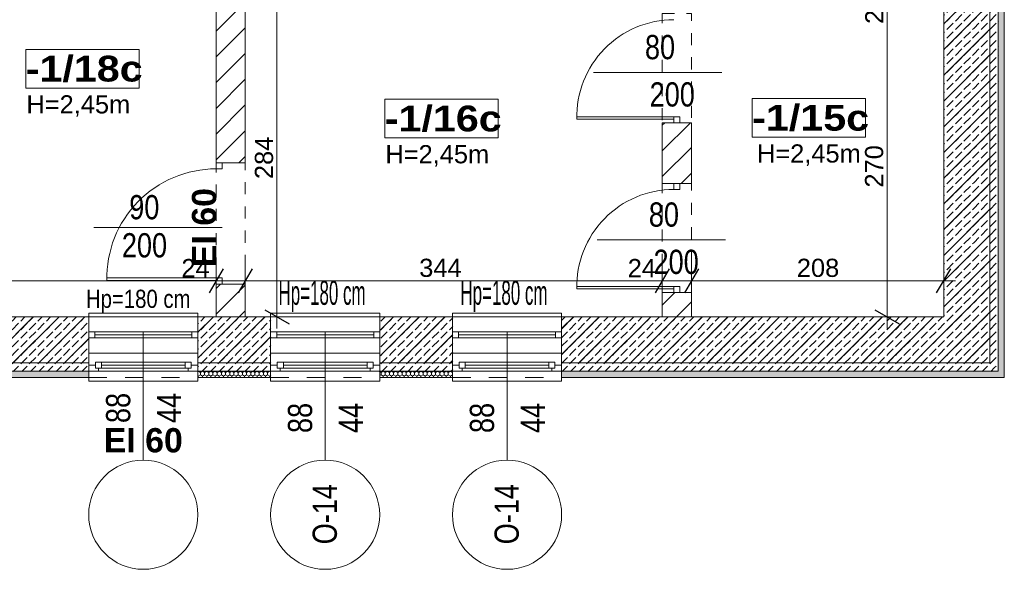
# Model space of a CAD drawing. Header units: centimetres. Extents: x 18292 to 3593338517, y 11794 to 62103.
# Tile 87 of 147: x 898358037 to 898358849, y 56526 to 56979. Entities that reach past the tile are written whole.
import ezdxf

# ---------------------------------------------------------------- set-up
doc = ezdxf.new("R2010")
doc.units = ezdxf.units.CM
doc.header["$MEASUREMENT"] = 0
doc.linetypes.add('1 LINIA PRZERYWANA', pattern=[30, 15, -15])
doc.linetypes.add('Dashed-002', pattern=[20, 10, -10])
for name, color, linetype in [('410-Fundamenty', 7, 'Continuous'), ('500-opisy p.poż', 7, 'Continuous'), ('MF-NR', 7, 'Continuous'), ('MF_AREA_BLOCK', 7, 'Continuous'), ('MF_KRESKOWANIE', 7, 'Continuous'), ('MF_NR', 7, 'Continuous'), ('MF_OKNA', 7, 'Continuous'), ('MF_OKNA opisy', 7, 'Continuous'), ('MF_OPISY', 7, 'Continuous'), ('MF_przerywana', 7, 'Continuous'), ('MF_SCIANY_KONSTR', 7, 'Continuous'), ('MF_WIDOK', 7, 'Continuous'), ('MF_WYM_DUŻE', 7, 'Continuous')]:
    doc.layers.add(name, color=color, linetype=linetype)
doc.styles.add('GENERATED_STYLE_2', font='txt')
doc.styles.add('GENERATED_STYLE_5', font='txt')
doc.styles.add('GENERATED_STYLE_6', font='txt')
doc.dimstyles.new('GENERATED_STYLE__5', dxfattribs={"dimtxt": 15, "dimasz": 15.2, "dimexe": 0.18, "dimexo": 0.0625, "dimgap": 0.09, "dimtad": 1, "dimdec": 0, "dimzin": 0, "dimdsep": 46, "dimtxsty": 'GENERATED_STYLE_2', "dimblk": 'ARROWHEAD_2', "dimblk1": 'ARROWHEAD_2', "dimblk2": 'ARROWHEAD_2', "dimcen": 0.09, "dimse1": 1, "dimse2": 1, "dimclrd": 7, "dimclre": 7, "dimclrt": 7, "dimadec": 0, "dimazin": 0, "dimtfac": 1, "dimtdec": 4, "dimtmove": 0, "dimatfit": 3, "dimfxl": 0, "dimtolj": 1, "dimtzin": 0, "dimarcsym": 0})
doc.dimstyles.new('GENERATED_STYLE__7', dxfattribs={"dimtxt": 15, "dimasz": 15.2, "dimexe": 0.18, "dimexo": 0.0625, "dimgap": 0.09, "dimtad": 1, "dimtih": 1, "dimtoh": 1, "dimdec": 0, "dimzin": 0, "dimdsep": 46, "dimtxsty": 'GENERATED_STYLE_2', "dimblk": 'ARROWHEAD_2', "dimblk1": 'ARROWHEAD_2', "dimblk2": 'ARROWHEAD_2', "dimcen": 0.09, "dimse1": 1, "dimse2": 1, "dimclrd": 7, "dimclre": 7, "dimclrt": 7, "dimadec": 0, "dimazin": 0, "dimtfac": 1, "dimtdec": 4, "dimtmove": 0, "dimatfit": 3, "dimfxl": 0, "dimtolj": 1, "dimtzin": 0, "dimarcsym": 0})
pattern_1 = [(45, (903196041.254, 3898003.605), (-10.606601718, 10.606601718), [])]
pattern_2 = [(90, (903196041.2538, 3898003.6053), (-3.4641016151, 0), [2, -4]), (90, (903196039.5217, 3898006.6053), (-3.4641016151, 0), [2, -4]), (150, (903196041.2538, 3898005.6053), (1.7320508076, 3), [2, -4]), (150, (903196037.7897, 3898005.6053), (1.7320508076, 3), [2, -4]), (210, (903196041.2538, 3898003.6053), (-1.7320508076, 3), [2, -4]), (210, (903196037.7897, 3898003.6053), (-1.7320508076, 3), [2, -4])]
pattern_3 = [(45, (903196041.254, 3898003.605), (-7.071067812, 7.071067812), [7.5, -2.5]), (45, (903196041.254, 3898010.676), (-7.071067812, 7.071067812), [7.5, -2.5])]

# ---------------------------------------------------------------- blocks, each defined once
blk = doc.blocks.new('*D377', base_point=(903196041.25, 3898003.61))
at = {"layer": 'MF_WYM_DUŻE', "color": 7, "linetype": 'Continuous', "lineweight": 13}
for p, q in [((898358767.29, 57004.49), (898358737.29, 57004.49)), ((898358752.29, 56734.49), (898358752.29, 57004.49)), ((898358767.29, 56734.49), (898358737.29, 56734.49)), ((898358752.29, 56724.71), (898358752.29, 56734.49))]:
    blk.add_line(p, q, dxfattribs=at)
at = {"layer": 'MF_WYM_DUŻE', "color": 7, "linetype": 'Continuous', "lineweight": 25}
for p, q in [((898358742.29, 57010.27), (898358762.29, 56998.72)), ((898358742.29, 56740.27), (898358762.29, 56728.72))]:
    blk.add_line(p, q, dxfattribs=at)
at = {"layer": 'MF_WYM_DUŻE', "color": 7, "lineweight": 13, "char_height": 15, "attachment_point": 7, "rotation": 90, "style": 'GENERATED_STYLE_2'}
for s, insert in [('\\A1;{\\pql;\\fArial|b0|i0|c238|p38;24}', (898358749.29, 56975.95)), ('\\A1;{\\pql;\\fArial|b0|i0|c238|p38;270}', (898358749.29, 56841.04))]:
    blk.add_mtext(s, dxfattribs=dict(at, insert=insert))
blk = doc.blocks.new('ARROWHEAD_2')
at = {"color": 0, "linetype": 'Continuous', "lineweight": 0}
for p, q in [((-0.378, -0.655), (0.378, 0.655)), ((0, 0), (-1, 0))]:
    blk.add_line(p, q, dxfattribs=at)
blk = doc.blocks.new('*D383', base_point=(903196041.25, 3898003.61))
at = {"layer": 'MF_WYM_DUŻE', "color": 7, "linetype": 'Continuous', "lineweight": 13}
for p, q in [((898357622.97, 56749.13), (898357622.97, 56779.13)), ((898358198.97, 56749.13), (898358198.97, 56779.13)), ((898357622.97, 56764.13), (898358198.97, 56764.13))]:
    blk.add_line(p, q, dxfattribs=at)
at = {"layer": 'MF_WYM_DUŻE', "color": 7, "linetype": 'Continuous', "lineweight": 25}
for p, q in [((898357628.74, 56774.13), (898357617.19, 56754.13)), ((898358204.74, 56774.13), (898358193.19, 56754.13))]:
    blk.add_line(p, q, dxfattribs=at)
at = {"layer": 'MF_WYM_DUŻE', "color": 7, "lineweight": 13, "char_height": 15, "attachment_point": 7, "style": 'GENERATED_STYLE_2'}
for s, insert in [('\\A1;{\\pql;\\fArial|b0|i0|c238|p38;576}', (898357882.51, 56767.13)), ('\\A1;{\\pql;\\fArial|b0|i0|c238|p38;24}', (898358170.42, 56767.13))]:
    blk.add_mtext(s, dxfattribs=dict(at, insert=insert))
blk = doc.blocks.new('*D384', base_point=(903196041.25, 3898003.61))
at = {"layer": 'MF_WYM_DUŻE', "color": 7, "linetype": 'Continuous', "lineweight": 13}
for p, q in [((898358198.97, 56749.13), (898358198.97, 56779.13)), ((898358222.97, 56749.13), (898358222.97, 56779.13)), ((898358198.97, 56764.13), (898358222.97, 56764.13))]:
    blk.add_line(p, q, dxfattribs=at)
at = {"layer": 'MF_WYM_DUŻE', "color": 7, "linetype": 'Continuous', "lineweight": 25}
for p, q in [((898358204.74, 56774.13), (898358193.19, 56754.13)), ((898358228.74, 56774.13), (898358217.19, 56754.13))]:
    blk.add_line(p, q, dxfattribs=at)
blk = doc.blocks.new('*D385', base_point=(903196041.25, 3898003.61))
at = {"layer": 'MF_WYM_DUŻE', "color": 7, "linetype": 'Continuous', "lineweight": 13}
for p, q in [((898358222.97, 56749.13), (898358222.97, 56779.13)), ((898358566.97, 56749.13), (898358566.97, 56779.13)), ((898358222.97, 56764.13), (898358566.97, 56764.13))]:
    blk.add_line(p, q, dxfattribs=at)
at = {"layer": 'MF_WYM_DUŻE', "color": 7, "linetype": 'Continuous', "lineweight": 25}
for p, q in [((898358228.74, 56774.13), (898358217.19, 56754.13)), ((898358572.74, 56774.13), (898358561.19, 56754.13))]:
    blk.add_line(p, q, dxfattribs=at)
at = {"layer": 'MF_WYM_DUŻE', "color": 7, "lineweight": 13, "char_height": 15, "attachment_point": 7, "style": 'GENERATED_STYLE_2'}
for s, insert in [('\\A1;{\\pql;\\fArial|b0|i0|c238|p38;344}', (898358366.51, 56767.13)), ('\\A1;{\\pql;\\fArial|b0|i0|c238|p38;24}', (898358538.42, 56767.13))]:
    blk.add_mtext(s, dxfattribs=dict(at, insert=insert))
blk = doc.blocks.new('*D386', base_point=(903196041.25, 3898003.61))
at = {"layer": 'MF_WYM_DUŻE', "color": 7, "linetype": 'Continuous', "lineweight": 13}
for p, q in [((898358566.97, 56749.13), (898358566.97, 56779.13)), ((898358590.97, 56749.13), (898358590.97, 56779.13)), ((898358566.97, 56764.13), (898358590.97, 56764.13))]:
    blk.add_line(p, q, dxfattribs=at)
at = {"layer": 'MF_WYM_DUŻE', "color": 7, "linetype": 'Continuous', "lineweight": 25}
for p, q in [((898358572.74, 56774.13), (898358561.19, 56754.13)), ((898358596.74, 56774.13), (898358585.19, 56754.13))]:
    blk.add_line(p, q, dxfattribs=at)
blk = doc.blocks.new('*D387', base_point=(903196041.25, 3898003.61))
at = {"layer": 'MF_WYM_DUŻE', "color": 7, "linetype": 'Continuous', "lineweight": 13}
for p, q in [((898358590.97, 56749.13), (898358590.97, 56779.13)), ((898358798.97, 56749.13), (898358798.97, 56779.13)), ((898358590.97, 56764.13), (898358798.97, 56764.13)), ((898358798.97, 56764.13), (898358808.75, 56764.13))]:
    blk.add_line(p, q, dxfattribs=at)
at = {"layer": 'MF_WYM_DUŻE', "color": 7, "linetype": 'Continuous', "lineweight": 25}
for p, q in [((898358596.74, 56774.13), (898358585.19, 56754.13)), ((898358793.19, 56754.13), (898358804.74, 56774.13))]:
    blk.add_line(p, q, dxfattribs=at)
at = {"layer": 'MF_WYM_DUŻE', "color": 7, "lineweight": 13, "insert": (898358677.89, 56767.13), "char_height": 15, "attachment_point": 7, "style": 'GENERATED_STYLE_2'}
blk.add_mtext('\\A1;{\\pql;\\fArial|b0|i0|c238|p38;208}', dxfattribs=at)
blk = doc.blocks.new('*D388', base_point=(903196041.25, 3898003.61))
at = {"layer": 'MF_WYM_DUŻE', "color": 7, "linetype": 'Continuous', "lineweight": 25}
for p, q in [((898358239.19, 57024.27), (898358259.19, 57012.72)), ((898358239.19, 56740.27), (898358259.19, 56728.72))]:
    blk.add_line(p, q, dxfattribs=at)
at = {"layer": 'MF_WYM_DUŻE', "color": 7, "linetype": 'Continuous', "lineweight": 13}
for p, q in [((898358264.19, 57018.49), (898358234.19, 57018.49)), ((898358249.19, 56734.49), (898358249.19, 57018.49)), ((898358264.19, 56734.49), (898358234.19, 56734.49)), ((898358249.19, 56724.71), (898358249.19, 56734.49))]:
    blk.add_line(p, q, dxfattribs=at)
at = {"layer": 'MF_WYM_DUŻE', "color": 7, "lineweight": 13, "char_height": 15, "attachment_point": 7, "rotation": 90, "style": 'GENERATED_STYLE_2'}
for s, insert in [('\\A1;{\\pql;\\fArial|b0|i0|c238|p38;10}', (898358246.19, 56989.95)), ('\\A1;{\\pql;\\fArial|b0|i0|c238|p38;284}', (898358246.19, 56848.04))]:
    blk.add_mtext(s, dxfattribs=dict(at, insert=insert))
blk = doc.blocks.new('Okno 21')
at = {"layer": '410-Fundamenty', "color": 5, "linetype": 'Continuous', "lineweight": 13}
for p, q in [((-45, 40), (-45, 43)), ((-45, 43), (45, 43)), ((45, 43), (45, 40)), ((-45, 0), (-39.5, 0)), ((-39.5, 2.5), (-34.5, 2.5)), ((-39.5, -2.5), (-39.5, 2.5)), ((-39.5, 0), (-39.5, -2.5)), ((-34.5, 2.5), (34.5, 2.5)), ((-34.5, 2.5), (-34.5, -2.5)), ((-34.5, 2.5), (34.5, 2.5)), ((-34.5, 0), (34.5, 0)), ((34.5, -2.5), (34.5, 2.5)), ((34.5, 2.5), (39.5, 2.5)), ((39.5, 2.5), (39.5, -2.5)), ((39.5, -2.5), (39.5, 0)), ((39.5, 0), (45, 0)), ((-37, -5), (-45, -5)), ((-39.5, -2.5), (-37, -2.5)), ((-34.5, -2.5), (-39.5, -2.5)), ((-37, -2.5), (-37, -5)), ((37, -5), (-37, -5)), ((34.5, -2.5), (-34.5, -2.5)), ((39.5, -2.5), (34.5, -2.5)), ((37, -5), (37, -2.5)), ((37, -2.5), (39.5, -2.5)), ((45, -5), (37, -5)), ((-45, -10), (-45, -13)), ((-45, -13), (45, -13)), ((45, -13), (45, -10))]:
    blk.add_line(p, q, dxfattribs=at)
at = {"layer": '410-Fundamenty', "color": 5, "linetype": '1 LINIA PRZERYWANA', "lineweight": 13}
for p, q in [((-45, 40), (45, 40)), ((-45, -10), (45, -10))]:
    blk.add_line(p, q, dxfattribs=at)
at = {"layer": '410-Fundamenty', "color": 7, "linetype": 'Continuous', "lineweight": 13}
for p, q in [((-45, 15), (-45, 40)), ((45, 15), (45, 40)), ((-45, 10), (-45, 15)), ((-45, 0), (-45, 10)), ((45, 10), (45, 15)), ((45, 0), (45, 10)), ((-45, -5), (-45, 0)), ((-45, -5), (-45, 0)), ((45, -5), (45, 0)), ((45, -5), (45, 0)), ((-45, -10), (-45, -5)), ((45, -10), (45, -5))]:
    blk.add_line(p, q, dxfattribs=at)
blk = doc.blocks.new('Okno 21_2')
at = {"layer": '410-Fundamenty', "color": 7, "linetype": 'Continuous', "lineweight": 13}
for p, q in [((-45, 40), (-45, 43)), ((-45, 43), (45, 43)), ((45, 43), (45, 40)), ((-45, 15), (-45, 40)), ((45, 15), (45, 40)), ((-45, 10), (-45, 15)), ((-45, 0), (-45, 10)), ((45, 10), (45, 15)), ((45, 0), (45, 10)), ((-45, 0), (-39.5, 0)), ((-45, -5), (-45, 0)), ((-45, -5), (-45, 0)), ((-39.5, 2.5), (-34.5, 2.5)), ((-39.5, -2.5), (-39.5, 2.5)), ((-39.5, 0), (-39.5, -2.5)), ((-34.5, 2.5), (34.5, 2.5)), ((-34.5, 2.5), (-34.5, -2.5)), ((-34.5, 2.5), (34.5, 2.5)), ((-34.5, 0), (34.5, 0)), ((34.5, -2.5), (34.5, 2.5)), ((34.5, 2.5), (39.5, 2.5)), ((39.5, 2.5), (39.5, -2.5)), ((39.5, -2.5), (39.5, 0)), ((39.5, 0), (45, 0)), ((45, -5), (45, 0)), ((45, -5), (45, 0)), ((-37, -5), (-45, -5)), ((-45, -10), (-45, -5)), ((-39.5, -2.5), (-37, -2.5)), ((-34.5, -2.5), (-39.5, -2.5)), ((-37, -2.5), (-37, -5)), ((37, -5), (-37, -5)), ((34.5, -2.5), (-34.5, -2.5)), ((39.5, -2.5), (34.5, -2.5)), ((37, -5), (37, -2.5)), ((37, -2.5), (39.5, -2.5)), ((45, -5), (37, -5)), ((45, -10), (45, -5)), ((-45, -10), (-45, -13)), ((-45, -13), (45, -13)), ((45, -13), (45, -10))]:
    blk.add_line(p, q, dxfattribs=at)
at = {"layer": '410-Fundamenty', "color": 7, "linetype": '1 LINIA PRZERYWANA', "lineweight": 13}
for p, q in [((-45, 40), (45, 40)), ((-45, -10), (45, -10))]:
    blk.add_line(p, q, dxfattribs=at)

msp = doc.modelspace()

# ---------------------------------------------------------------- hatches: boundary and pattern name
at = {"layer": '410-Fundamenty', "linetype": 'Continuous', "lineweight": 0, "true_color": 0x000000}
h = msp.add_hatch(dxfattribs=at)
h.set_pattern_fill('beton_0006', color=18, style=0, pattern_type=2)
h.set_pattern_definition(pattern_3)
h.paths.add_polyline_path([(898358798.97, 56734.49), (898358823.97, 56709.49), (898358823.97, 57357.49), (898358798.97, 57357.49)])
h = msp.add_hatch(dxfattribs=at)
h.set_pattern_fill('beton_0006', color=18, style=0, pattern_type=2)
h.set_pattern_definition(pattern_3)
h.paths.add_polyline_path([(898358823.97, 57357.49), (898358823.97, 56709.49), (898358828.97, 56704.49), (898358828.97, 57357.49)])
h = msp.add_hatch(dxfattribs=at)
h.set_pattern_fill('beton_0006', color=18, style=0, pattern_type=2)
h.set_pattern_definition(pattern_3)
h.paths.add_polyline_path([(898358828.97, 57357.49), (898358828.97, 56704.49), (898358843.97, 56689.49), (898358843.97, 57357.49)])
h = msp.add_hatch(dxfattribs=at)
h.set_pattern_fill('Styropian_0006', color=18, style=0, pattern_type=2)
h.set_pattern_definition(pattern_2)
h.paths.add_polyline_path([(898358843.97, 56689.49), (898358848.97, 56684.49), (898358848.97, 57357.49), (898358843.97, 57357.49)])
h = msp.add_hatch(dxfattribs=at)
h.set_pattern_fill('beton_0006', color=18, style=0, pattern_type=2)
h.set_pattern_definition(pattern_3)
h.paths.add_polyline_path([(898358093.97, 56734.49), (898357572.97, 56734.49), (898357597.97, 56709.49), (898358093.97, 56709.49)])
h = msp.add_hatch(dxfattribs=at)
h.set_pattern_fill('beton_0006', color=18, style=0, pattern_type=2)
h.set_pattern_definition(pattern_3)
h.paths.add_polyline_path([(898358183.97, 56734.49), (898358183.97, 56709.49), (898358243.97, 56709.49), (898358243.97, 56734.49)])
h = msp.add_hatch(dxfattribs=at)
h.set_pattern_fill('beton_0006', color=18, style=0, pattern_type=2)
h.set_pattern_definition(pattern_3)
h.paths.add_polyline_path([(898358333.97, 56709.49), (898358393.97, 56709.49), (898358393.97, 56734.49), (898358333.97, 56734.49)])
h = msp.add_hatch(dxfattribs=at)
h.set_pattern_fill('beton_0006', color=18, style=0, pattern_type=2)
h.set_pattern_definition(pattern_3)
h.paths.add_polyline_path([(898358483.97, 56734.49), (898358483.97, 56709.49), (898358823.97, 56709.49), (898358798.97, 56734.49)])
h = msp.add_hatch(dxfattribs=at)
h.set_pattern_fill('beton_0006', color=18, style=0, pattern_type=2)
h.set_pattern_definition(pattern_3)
h.paths.add_polyline_path([(898357597.97, 56709.49), (898357602.97, 56704.49), (898358093.97, 56704.49), (898358093.97, 56709.49)])
h = msp.add_hatch(dxfattribs=at)
h.set_pattern_fill('beton_0006', color=18, style=0, pattern_type=2)
h.set_pattern_definition(pattern_3)
h.paths.add_polyline_path([(898357602.97, 56704.49), (898357617.97, 56689.49), (898358093.97, 56689.49), (898358093.97, 56704.49)])
h = msp.add_hatch(dxfattribs=at)
h.set_pattern_fill('beton_0006', color=18, style=0, pattern_type=2)
h.set_pattern_definition(pattern_3)
h.paths.add_polyline_path([(898358183.97, 56704.49), (898358243.97, 56704.49), (898358243.97, 56709.49), (898358183.97, 56709.49)])
h = msp.add_hatch(dxfattribs=at)
h.set_pattern_fill('beton_0006', color=18, style=0, pattern_type=2)
h.set_pattern_definition(pattern_3)
h.paths.add_polyline_path([(898358183.97, 56689.49), (898358243.97, 56689.49), (898358243.97, 56704.49), (898358183.97, 56704.49)])
h = msp.add_hatch(dxfattribs=at)
h.set_pattern_fill('beton_0006', color=18, style=0, pattern_type=2)
h.set_pattern_definition(pattern_3)
h.paths.add_polyline_path([(898358333.97, 56704.49), (898358393.97, 56704.49), (898358393.97, 56709.49), (898358333.97, 56709.49)])
h = msp.add_hatch(dxfattribs=at)
h.set_pattern_fill('beton_0006', color=18, style=0, pattern_type=2)
h.set_pattern_definition(pattern_3)
h.paths.add_polyline_path([(898358333.97, 56689.49), (898358393.97, 56689.49), (898358393.97, 56704.49), (898358333.97, 56704.49)])
h = msp.add_hatch(dxfattribs=at)
h.set_pattern_fill('beton_0006', color=18, style=0, pattern_type=2)
h.set_pattern_definition(pattern_3)
h.paths.add_polyline_path([(898358483.97, 56704.49), (898358828.97, 56704.49), (898358823.97, 56709.49), (898358483.97, 56709.49)])
h = msp.add_hatch(dxfattribs=at)
h.set_pattern_fill('beton_0006', color=18, style=0, pattern_type=2)
h.set_pattern_definition(pattern_3)
h.paths.add_polyline_path([(898358483.97, 56689.49), (898358843.97, 56689.49), (898358828.97, 56704.49), (898358483.97, 56704.49)])
h = msp.add_hatch(dxfattribs=at)
h.set_pattern_fill('Styropian_0006', color=18, style=0, pattern_type=2)
h.set_pattern_definition(pattern_2)
h.paths.add_polyline_path([(898357617.97, 56689.49), (898357622.97, 56684.49), (898358093.97, 56684.49), (898358093.97, 56689.49)])
h = msp.add_hatch(dxfattribs=at)
h.set_pattern_fill('Styropian_0006', color=18, style=0, pattern_type=2)
h.set_pattern_definition(pattern_2)
h.paths.add_polyline_path([(898358183.97, 56689.49), (898358183.97, 56684.49), (898358243.97, 56684.49), (898358243.97, 56689.49)])
h = msp.add_hatch(dxfattribs=at)
h.set_pattern_fill('Styropian_0006', color=18, style=0, pattern_type=2)
h.set_pattern_definition(pattern_2)
h.paths.add_polyline_path([(898358333.97, 56689.49), (898358333.97, 56684.49), (898358393.97, 56684.49), (898358393.97, 56689.49)])
h = msp.add_hatch(dxfattribs=at)
h.set_pattern_fill('Styropian_0006', color=18, style=0, pattern_type=2)
h.set_pattern_definition(pattern_2)
h.paths.add_polyline_path([(898358483.97, 56689.49), (898358483.97, 56684.49), (898358848.97, 56684.49), (898358843.97, 56689.49)])
at = {"layer": 'MF_KRESKOWANIE', "linetype": 'Continuous', "lineweight": 13}
h = msp.add_hatch(dxfattribs=at)
h.set_pattern_fill('bloczki_ceramiczne_0006', color=250, style=0, pattern_type=2)
h.set_pattern_definition(pattern_1)
h.paths.add_polyline_path([(898357596.97, 57320.49), (898357572.97, 57320.49), (898357572.97, 56720.49), (898357369.97, 56720.49), (898356920.97, 56720.49), (898356920.97, 56696.49), (898356968.97, 56696.49), (898356968.97, 56596.49), (898356992.97, 56596.49), (898356992.97, 56696.49), (898357369.97, 56696.49), (898357572.97, 56696.49), (898357572.97, 56678.49), (898357610.97, 56678.49), (898357610.97, 56696.49), (898358093.97, 56696.49), (898358093.97, 56734.49), (898357622.97, 56734.49), (898357622.97, 56736.49), (898357622.97, 58082.49), (898357622.97, 58507.49), (898357622.97, 58521.49), (898358198.97, 58521.49), (898358198.97, 58545.49), (898357622.97, 58545.49), (898356728.97, 58545.49), (898356728.97, 58521.49), (898357598.97, 58521.49), (898357598.97, 58507.49), (898357598.97, 57320.49)])
h = msp.add_hatch(dxfattribs=at)
h.set_pattern_fill('bloczki_ceramiczne_0006', color=250, style=0, pattern_type=2)
h.set_pattern_definition(pattern_1)
h.paths.add_polyline_path([(898358566.97, 56734.49), (898358483.97, 56734.49), (898358483.97, 56696.49), (898358836.97, 56696.49), (898358836.97, 56864.49), (898358836.97, 56892.49), (898358836.97, 57144.49), (898358836.97, 57192.49), (898358836.97, 57357.49), (898358798.97, 57357.49), (898358798.97, 57192.49), (898358798.97, 57144.49), (898358798.97, 57044.49), (898358798.97, 56892.49), (898358798.97, 56864.49), (898358798.97, 56742.49), (898358798.97, 56734.49), (898358590.97, 56734.49), (898358590.97, 56754.49), (898358566.97, 56754.49)])
h = msp.add_hatch(dxfattribs=at)
h.set_pattern_fill('bloczki_ceramiczne_0006', color=250, style=0, pattern_type=2)
h.set_pattern_definition(pattern_1)
h.paths.add_polyline_path([(898358198.97, 57329.49), (898358198.97, 56861.49), (898358222.97, 56861.49), (898358222.97, 57028.49), (898358222.97, 57042.49), (898358222.97, 57329.49)])
h = msp.add_hatch(dxfattribs=at)
h.set_pattern_fill('bloczki_ceramiczne_0006', color=250, style=0, pattern_type=2)
h.set_pattern_definition(pattern_1)
h.paths.add_polyline_path([(898358566.97, 56844.49), (898358590.97, 56844.49), (898358590.97, 56894.49), (898358566.97, 56894.49)])
h = msp.add_hatch(dxfattribs=at)
h.set_pattern_fill('bloczki_ceramiczne_0006', color=250, style=0, pattern_type=2)
h.set_pattern_definition(pattern_1)
h.paths.add_polyline_path([(898358198.97, 56734.49), (898358222.97, 56734.49), (898358222.97, 56761.49), (898358198.97, 56761.49)])
h = msp.add_hatch(dxfattribs=at)
h.set_pattern_fill('bloczki_ceramiczne_0006', color=250, style=0, pattern_type=2)
h.set_pattern_definition(pattern_1)
h.paths.add_polyline_path([(898358243.97, 56734.49), (898358183.97, 56734.49), (898358183.97, 56696.49), (898358243.97, 56696.49)])
h = msp.add_hatch(dxfattribs=at)
h.set_pattern_fill('bloczki_ceramiczne_0006', color=250, style=0, pattern_type=2)
h.set_pattern_definition(pattern_1)
h.paths.add_polyline_path([(898358393.97, 56696.49), (898358393.97, 56734.49), (898358333.97, 56734.49), (898358333.97, 56696.49)])

# ---------------------------------------------------------------- linework, layer by layer
at = {"layer": '410-Fundamenty', "color": 7, "linetype": 'Continuous', "lineweight": 13}
for p, q in [((898358843.97, 56689.49), (898358843.97, 57357.49)), ((898358093.97, 56709.49), (898358093.97, 56734.49)), ((898358183.97, 56709.49), (898358183.97, 56734.49)), ((898358243.97, 56709.49), (898358243.97, 56734.49)), ((898358333.97, 56709.49), (898358333.97, 56734.49)), ((898358393.97, 56709.49), (898358393.97, 56734.49)), ((898358483.97, 56709.49), (898358483.97, 56734.49)), ((898358093.97, 56704.49), (898358093.97, 56709.49)), ((898358093.97, 56694.49), (898358093.97, 56704.49)), ((898358183.97, 56704.49), (898358183.97, 56709.49)), ((898358183.97, 56694.49), (898358183.97, 56704.49)), ((898358243.97, 56704.49), (898358243.97, 56709.49)), ((898358243.97, 56694.49), (898358243.97, 56704.49)), ((898358333.97, 56704.49), (898358333.97, 56709.49)), ((898358333.97, 56694.49), (898358333.97, 56704.49)), ((898358393.97, 56704.49), (898358393.97, 56709.49)), ((898358393.97, 56694.49), (898358393.97, 56704.49)), ((898358483.97, 56704.49), (898358483.97, 56709.49)), ((898358483.97, 56694.49), (898358483.97, 56704.49)), ((898357617.97, 56689.49), (898358093.97, 56689.49)), ((898358093.97, 56689.49), (898358093.97, 56694.49)), ((898358093.97, 56684.49), (898358093.97, 56689.49)), ((898358183.97, 56689.49), (898358183.97, 56694.49)), ((898358183.97, 56689.49), (898358243.97, 56689.49)), ((898358183.97, 56684.49), (898358183.97, 56689.49)), ((898358243.97, 56689.49), (898358243.97, 56694.49)), ((898358243.97, 56684.49), (898358243.97, 56689.49)), ((898358333.97, 56689.49), (898358333.97, 56694.49)), ((898358333.97, 56689.49), (898358393.97, 56689.49)), ((898358333.97, 56684.49), (898358333.97, 56689.49)), ((898358393.97, 56689.49), (898358393.97, 56694.49)), ((898358393.97, 56684.49), (898358393.97, 56689.49)), ((898358483.97, 56689.49), (898358483.97, 56694.49)), ((898358483.97, 56689.49), (898358843.97, 56689.49)), ((898358483.97, 56684.49), (898358483.97, 56689.49))]:
    msp.add_line(p, q, dxfattribs=at)
at = {"layer": '410-Fundamenty', "color": 7, "linetype": 'Continuous', "lineweight": 13, "flags": 128}
for points in [[(898358798.97, 57357.49), (898358798.97, 56734.49)], [(898358848.97, 56684.49), (898358848.97, 57357.49)], [(898358093.97, 56734.49), (898357572.97, 56734.49)], [(898358243.97, 56734.49), (898358183.97, 56734.49)], [(898358393.97, 56734.49), (898358333.97, 56734.49)], [(898358798.97, 56734.49), (898358483.97, 56734.49)], [(898357622.97, 56684.49), (898358093.97, 56684.49)], [(898358183.97, 56684.49), (898358243.97, 56684.49)], [(898358333.97, 56684.49), (898358393.97, 56684.49)], [(898358483.97, 56684.49), (898358848.97, 56684.49)]]:
    msp.add_lwpolyline(points, dxfattribs=at)
at = {"layer": 'MF-NR', "color": 7, "linetype": 'Continuous', "lineweight": 13}
for p, q in [((898358042.17, 56955), (898358135.5, 56955)), ((898358042.17, 56923.11), (898358042.17, 56955)), ((898358135.5, 56955), (898358135.5, 56923.11)), ((898358641.16, 56914.49), (898358734.49, 56914.49)), ((898358641.16, 56882.59), (898358641.16, 56914.49)), ((898358734.49, 56914.49), (898358734.49, 56882.59)), ((898358338.2, 56913.88), (898358431.54, 56913.88)), ((898358338.2, 56881.99), (898358338.2, 56913.88)), ((898358431.54, 56913.88), (898358431.54, 56881.99))]:
    msp.add_line(p, q, dxfattribs=at)
at = {"layer": 'MF-NR', "color": 7, "linetype": 'Continuous', "lineweight": 13, "flags": 128}
for points in [[(898358135.5, 56923.11), (898358042.17, 56923.11)], [(898358431.54, 56881.99), (898358338.2, 56881.99)], [(898358734.49, 56882.59), (898358641.16, 56882.59)]]:
    msp.add_lwpolyline(points, dxfattribs=at)
at = {"layer": 'MF_AREA_BLOCK', "color": 7, "linetype": 'Continuous', "lineweight": 13}
msp.add_line((898358734.49, 56914.49), (898358733, 56914.49), dxfattribs=at)
at = {"layer": 'MF_OKNA', "color": 7, "linetype": 'Continuous', "lineweight": 13}
for p, q in [((898358510.14, 56936.06), (898358615.94, 56936.06)), ((898358576.47, 56899.49), (898358496.47, 56899.49)), ((898358581.47, 56899.49), (898358576.47, 56899.49)), ((898358576.47, 56899.49), (898358576.47, 56894.49)), ((898358581.47, 56894.49), (898358581.47, 56899.49)), ((898358576.47, 56897.49), (898358496.49, 56897.49)), ((898358578.97, 56894.49), (898358581.47, 56894.49)), ((898358198.97, 56861.49), (898358203.97, 56861.49)), ((898358198.97, 56856.49), (898358198.97, 56861.49)), ((898358203.97, 56861.49), (898358203.97, 56856.49)), ((898358203.97, 56856.49), (898358198.97, 56856.49)), ((898358576.47, 56839.49), (898358576.47, 56844.49)), ((898358578.97, 56844.49), (898358581.47, 56844.49)), ((898358581.47, 56844.49), (898358581.47, 56839.49)), ((898358581.47, 56839.49), (898358576.47, 56839.49)), ((898358203.97, 56808.02), (898358098.16, 56808.02)), ((898358513.34, 56797.96), (898358619.14, 56797.96)), ((898358198.97, 56766.49), (898358108.97, 56766.49)), ((898358198.97, 56764.49), (898358108.97, 56764.49)), ((898358203.97, 56766.49), (898358198.97, 56766.49)), ((898358198.97, 56766.49), (898358198.97, 56761.49)), ((898358198.97, 56761.49), (898358203.97, 56761.49)), ((898358203.97, 56761.49), (898358203.97, 56766.49)), ((898358210.97, 56761.49), (898358213.47, 56761.49)), ((898358576.47, 56759.49), (898358496.47, 56759.49)), ((898358576.47, 56757.49), (898358496.49, 56757.49)), ((898358581.47, 56759.49), (898358576.47, 56759.49)), ((898358576.47, 56759.49), (898358576.47, 56754.49)), ((898358578.97, 56754.49), (898358581.47, 56754.49)), ((898358581.47, 56754.49), (898358581.47, 56759.49)), ((898358243.97, 56734.49), (898358333.97, 56734.49)), ((898358393.97, 56734.49), (898358483.97, 56734.49)), ((898358243.97, 56719.49), (898358243.97, 56721.99)), ((898358243.97, 56721.99), (898358248.97, 56721.99)), ((898358243.97, 56716.99), (898358243.97, 56721.99)), ((898358248.97, 56721.99), (898358248.97, 56716.99)), ((898358248.97, 56721.99), (898358328.97, 56721.99)), ((898358328.97, 56719.49), (898358248.97, 56719.49)), ((898358333.97, 56721.99), (898358328.97, 56721.99)), ((898358328.97, 56721.99), (898358328.97, 56716.99)), ((898358333.97, 56719.49), (898358333.97, 56721.99)), ((898358333.97, 56716.99), (898358333.97, 56721.99)), ((898358393.97, 56719.49), (898358393.97, 56721.99)), ((898358393.97, 56721.99), (898358398.97, 56721.99)), ((898358393.97, 56716.99), (898358393.97, 56721.99)), ((898358398.97, 56721.99), (898358398.97, 56716.99)), ((898358398.97, 56721.99), (898358478.97, 56721.99)), ((898358478.97, 56719.49), (898358398.97, 56719.49)), ((898358483.97, 56721.99), (898358478.97, 56721.99)), ((898358478.97, 56721.99), (898358478.97, 56716.99)), ((898358483.97, 56719.49), (898358483.97, 56721.99)), ((898358483.97, 56716.99), (898358483.97, 56721.99)), ((898358248.97, 56716.99), (898358243.97, 56716.99)), ((898358248.97, 56716.99), (898358328.97, 56716.99)), ((898358328.97, 56716.99), (898358333.97, 56716.99)), ((898358398.97, 56716.99), (898358393.97, 56716.99)), ((898358398.97, 56716.99), (898358478.97, 56716.99)), ((898358478.97, 56716.99), (898358483.97, 56716.99)), ((898358243.97, 56704.49), (898358333.97, 56704.49)), ((898358393.97, 56704.49), (898358483.97, 56704.49))]:
    msp.add_line(p, q, dxfattribs=at)
at = {"layer": 'MF_OKNA', "color": 1, "linetype": 'Continuous', "lineweight": 13}
for p, q in [((898358093.97, 56734.49), (898358183.97, 56734.49)), ((898358093.97, 56719.49), (898358093.97, 56721.99)), ((898358093.97, 56721.99), (898358098.97, 56721.99)), ((898358093.97, 56716.99), (898358093.97, 56721.99)), ((898358098.97, 56721.99), (898358098.97, 56716.99)), ((898358098.97, 56721.99), (898358178.97, 56721.99)), ((898358178.97, 56719.49), (898358098.97, 56719.49)), ((898358183.97, 56721.99), (898358178.97, 56721.99)), ((898358178.97, 56721.99), (898358178.97, 56716.99)), ((898358183.97, 56719.49), (898358183.97, 56721.99)), ((898358183.97, 56716.99), (898358183.97, 56721.99)), ((898358098.97, 56716.99), (898358093.97, 56716.99)), ((898358098.97, 56716.99), (898358178.97, 56716.99)), ((898358178.97, 56716.99), (898358183.97, 56716.99)), ((898358093.97, 56704.49), (898358183.97, 56704.49))]:
    msp.add_line(p, q, dxfattribs=at)
at = {"layer": 'MF_OKNA', "color": 7, "linetype": 'Continuous', "lineweight": 13}
for centre, radius, end in [((898358576.47, 56899.49), 80, 181.43254), ((898358198.97, 56766.49), 90, 181.27334), ((898358576.47, 56759.49), 80, 181.43254)]:
    msp.add_arc(centre, radius, 90, end, dxfattribs=at)
at = {"layer": 'MF_OKNA opisy', "color": 7, "linetype": 'Continuous', "lineweight": 13}
for p, q in [((898358138.97, 56721.99), (898358138.97, 56616.19)), ((898358288.97, 56721.99), (898358288.97, 56616.19)), ((898358438.97, 56721.99), (898358438.97, 56616.19))]:
    msp.add_line(p, q, dxfattribs=at)
for centre in [(898358138.97, 56571.19), (898358288.97, 56571.19), (898358438.97, 56571.19)]:
    msp.add_circle(centre, 45, dxfattribs=at)
at = {"layer": 'MF_przerywana', "color": 7, "linetype": 'Dashed-002', "lineweight": 13, "flags": 128}
for points in [[(898358566.97, 56984.49), (898358590.97, 56984.49), (898358590.97, 56754.49), (898358566.97, 56754.49)], [(898358198.97, 56861.49), (898358222.97, 56861.49), (898358222.97, 56761.49), (898358198.97, 56761.49)]]:
    msp.add_lwpolyline(points, close=True, dxfattribs=at)
at = {"layer": 'MF_SCIANY_KONSTR', "color": 7, "linetype": 'Continuous', "lineweight": 13}
for p, q in [((898358198.97, 56861.49), (898358198.97, 57329.49)), ((898358836.97, 57144.49), (898358836.97, 56892.49)), ((898358222.97, 57042.49), (898358222.97, 56861.49)), ((898358798.97, 57004.49), (898358798.97, 56892.49)), ((898358566.97, 56894.49), (898358566.97, 56844.49)), ((898358566.97, 56894.49), (898358590.97, 56894.49)), ((898358590.97, 56894.49), (898358590.97, 56844.49)), ((898358798.97, 56892.49), (898358798.97, 56864.49)), ((898358836.97, 56892.49), (898358836.97, 56864.49)), ((898358222.97, 56861.49), (898358198.97, 56861.49)), ((898358798.97, 56864.49), (898358798.97, 56738.49)), ((898358836.97, 56696.49), (898358836.97, 56864.49)), ((898358590.97, 56844.49), (898358566.97, 56844.49)), ((898358198.97, 56761.49), (898358198.97, 56734.49)), ((898358198.97, 56761.49), (898358222.97, 56761.49)), ((898358198.97, 56734.49), (898358198.97, 56761.49)), ((898358222.97, 56734.49), (898358222.97, 56761.49)), ((898358566.97, 56754.49), (898358566.97, 56734.49)), ((898358566.97, 56734.49), (898358566.97, 56754.49)), ((898358566.97, 56754.49), (898358590.97, 56754.49)), ((898358590.97, 56754.49), (898358590.97, 56734.49)), ((898358798.97, 56742.49), (898358798.97, 56734.49)), ((898358836.97, 56696.49), (898358836.97, 56742.49)), ((898357622.97, 56734.49), (898358093.97, 56734.49)), ((898358093.97, 56696.49), (898358093.97, 56734.49)), ((898358183.97, 56734.49), (898358198.97, 56734.49)), ((898358183.97, 56696.49), (898358183.97, 56734.49)), ((898358222.97, 56734.49), (898358228.97, 56734.49)), ((898358222.97, 56734.49), (898358243.97, 56734.49)), ((898358243.97, 56696.49), (898358243.97, 56734.49)), ((898358333.97, 56734.49), (898358393.97, 56734.49)), ((898358333.97, 56696.49), (898358333.97, 56734.49)), ((898358333.97, 56734.49), (898358393.97, 56734.49)), ((898358393.97, 56696.49), (898358393.97, 56734.49)), ((898358483.97, 56734.49), (898358566.97, 56734.49)), ((898358483.97, 56696.49), (898358483.97, 56734.49)), ((898358590.97, 56734.49), (898358798.97, 56734.49)), ((898357610.97, 56696.49), (898358093.97, 56696.49)), ((898358183.97, 56696.49), (898358228.97, 56696.49)), ((898358183.97, 56696.49), (898358243.97, 56696.49)), ((898358333.97, 56696.49), (898358393.97, 56696.49)), ((898358348.97, 56696.49), (898358378.97, 56696.49)), ((898358483.97, 56696.49), (898358836.97, 56696.49))]:
    msp.add_line(p, q, dxfattribs=at)
at = {"layer": 'MF_WIDOK', "color": 5, "linetype": 'Continuous', "lineweight": 15, "flags": 128}
for points in [[(898358042.17, 56955), (898358135.5, 56955), (898358135.5, 56923.11), (898358042.17, 56923.11)], [(898358338.2, 56913.88), (898358431.54, 56913.88), (898358431.54, 56881.99), (898358338.2, 56881.99)]]:
    msp.add_lwpolyline(points, close=True, dxfattribs=at)

# ---------------------------------------------------------------- block references
at = {"layer": '410-Fundamenty', "color": 7, "linetype": 'Continuous', "lineweight": 13, "zscale": 100}
for name, p in [('Okno 21_2', (898358138.97, 56694.49)), ('Okno 21', (898358288.97, 56694.49)), ('Okno 21', (898358438.97, 56694.49))]:
    msp.add_blockref(name, p, dxfattribs=at)

# ---------------------------------------------------------------- texts
at = {"layer": '500-opisy p.poż', "color": 7, "linetype": 'Continuous', "lineweight": 13, "insert": (898358179.1, 56808.02), "char_height": 20, "attachment_point": 2, "rotation": 90, "style": 'GENERATED_STYLE_6'}
msp.add_mtext('\\A1;{\\pqc;\\fArial|b1|i0|c238|p38;EI 60}', dxfattribs=at)
at = {"layer": 'MF_NR', "color": 7, "linetype": 'Continuous', "lineweight": 13, "char_height": 21.2625, "attachment_point": 7, "style": 'GENERATED_STYLE_5'}
for s, insert in [('\\A1;{\\pql;\\fArial Black|b0|i0|c238|p38;-1/18c}', (898358042.07, 56927.88)), ('\\A1;{\\pql;\\fArial Black|b0|i0|c238|p38;-1/16c}', (898358338.11, 56886.76)), ('\\A1;{\\pql;\\fArial Black|b0|i0|c238|p38;-1/15c}', (898358641.06, 56887.37))]:
    msp.add_mtext(s, dxfattribs=dict(at, insert=insert))
at = {"layer": 'MF_OKNA', "color": 7, "linetype": 'Continuous', "lineweight": 13, "char_height": 20, "attachment_point": 4, "style": 'GENERATED_STYLE_2'}
for s, insert in [('\\A1;{\\W0.800000x;\\pql;\\fArial|b0|i0|c238|p38;80}', (898358552.65, 56956.75)), ('\\A1;{\\W0.800000x;\\pql;\\fArial|b0|i0|c238|p38;200}', (898358556.52, 56917.73)), ('\\A1;{\\W0.800000x;\\pql;\\fArial|b0|i0|c238|p38;90}', (898358127.39, 56824.72)), ('\\A1;{\\W0.800000x;\\pql;\\fArial|b0|i0|c238|p38;80}', (898358555.85, 56818.65)), ('\\A1;{\\W0.800000x;\\pql;\\fArial|b0|i0|c238|p38;200}', (898358121.32, 56793.29)), ('\\A1;{\\W0.800000x;\\pql;\\fArial|b0|i0|c238|p38;200}', (898358559.72, 56779.63))]:
    msp.add_mtext(s, dxfattribs=dict(at, insert=insert))
at = {"layer": 'MF_OKNA opisy', "color": 7, "linetype": 'Continuous', "lineweight": 13}
for s, insert, char_height, attachment_point, style in [('\\A1;{\\W0.500000x;\\pql;\\fArial|b0|i0|c238|p38;Hp=180 cm}', (898358250.49, 56751.3), 20, 4, 'GENERATED_STYLE_2'), ('\\A1;{\\W0.500000x;\\pql;\\fArial|b0|i0|c238|p38;Hp=180 cm}', (898358400.49, 56751.3), 20, 4, 'GENERATED_STYLE_2'), ('\\A1;{\\W0.800000x;\\pqr;\\fArial|b0|i0|c238|p38;Hp=180 cm}', (898358177.9, 56747.02), 15, 6, 'GENERATED_STYLE_2'), ('\\A1;{\\pqc;\\fArial|b1|i0|c238|p38;EI 60}', (898358138.97, 56642.64), 20, 2, 'GENERATED_STYLE_6')]:
    msp.add_mtext(s, dxfattribs=dict(at, insert=insert, char_height=char_height, attachment_point=attachment_point, style=style))
at = {"layer": 'MF_OKNA opisy', "color": 7, "linetype": 'Continuous', "lineweight": 13, "char_height": 20, "attachment_point": 4, "rotation": 90, "style": 'GENERATED_STYLE_2'}
for s, insert in [('\\A1;{\\W0.800000x;\\pql;\\fArial|b0|i0|c238|p38;88}', (898358118.37, 56646.83)), ('\\A1;{\\W0.800000x;\\pql;\\fArial|b0|i0|c238|p38;44}', (898358160.21, 56646.83)), ('\\A1;{\\W0.800000x;\\pql;\\fArial|b0|i0|c238|p38;88}', (898358268.37, 56638.6)), ('\\A1;{\\W0.800000x;\\pql;\\fArial|b0|i0|c238|p38;44}', (898358310.2, 56638.57)), ('\\A1;{\\W0.800000x;\\pql;\\fArial|b0|i0|c238|p38;88}', (898358418.37, 56638.6)), ('\\A1;{\\W0.800000x;\\pql;\\fArial|b0|i0|c238|p38;44}', (898358460.2, 56638.57)), ('\\A1;{\\W0.800000x;\\pql;\\fArial|b0|i0|c238|p38;O-14}', (898358288.74, 56546.81)), ('\\A1;{\\W0.800000x;\\pql;\\fArial|b0|i0|c238|p38;O-14}', (898358438.74, 56546.81))]:
    msp.add_mtext(s, dxfattribs=dict(at, insert=insert))
at = {"layer": 'MF_OPISY', "color": 7, "linetype": 'Continuous', "lineweight": 13, "char_height": 15, "attachment_point": 2, "style": 'GENERATED_STYLE_2'}
for insert in [(898358085.41, 56917.17), (898358381.41, 56876.05), (898358687.82, 56876.65)]:
    msp.add_mtext('\\A1;{\\pqc;\\fArial|b0|i0|c238|p38;H=2,45m}', dxfattribs=dict(at, insert=insert))

# ---------------------------------------------------------------- dimensions: what is measured, and where the dimension line sits
at = {"layer": 'MF_WYM_DUŻE', "color": 7, "linetype": 'Continuous', "lineweight": 13}
for base, p1, p2, picture, middle in [((898358249.19, 57018.49), (898358222.97, 56734.49), (898358222.97, 57018.49), '*D388', (898358238.69, 56865.19)), ((898358752.29, 57004.49), (898358798.97, 56734.49), (898358798.97, 57004.49), '*D377', (898358741.79, 56858.19))]:
    dim = msp.add_linear_dim(base=base, p1=p1, p2=p2, angle=90, dimstyle='GENERATED_STYLE__5', dxfattribs=at)
    dim.commit()
    dim.dimension.update_dxf_attribs({"geometry": picture, "text_midpoint": middle, "dimtype": 160, "text_rotation": 90})
for base, p1, p2, picture, middle in [((898358198.97, 56764.13), (898357622.97, 56734.49), (898358198.97, 56734.49), '*D383', (898357899.66, 56774.63)), ((898358566.97, 56764.13), (898358222.97, 56734.49), (898358566.97, 56734.49), '*D385', (898358383.66, 56774.63)), ((898358798.97, 56764.13), (898358590.97, 56734.49), (898358798.97, 56734.49), '*D387', (898358695.05, 56774.63)), ((898358222.97, 56764.13), (898358198.97, 56734.49), (898358222.97, 56734.49), '*D384', (898358181.86, 56774.63)), ((898358590.97, 56764.13), (898358566.97, 56734.49), (898358590.97, 56734.49), '*D386', (898358549.86, 56774.63))]:
    dim = msp.add_linear_dim(base=base, p1=p1, p2=p2, dimstyle='GENERATED_STYLE__7', dxfattribs=at)
    dim.commit()
    dim.dimension.update_dxf_attribs({"geometry": picture, "text_midpoint": middle, "dimtype": 160})

doc.saveas('drawing.dxf')
